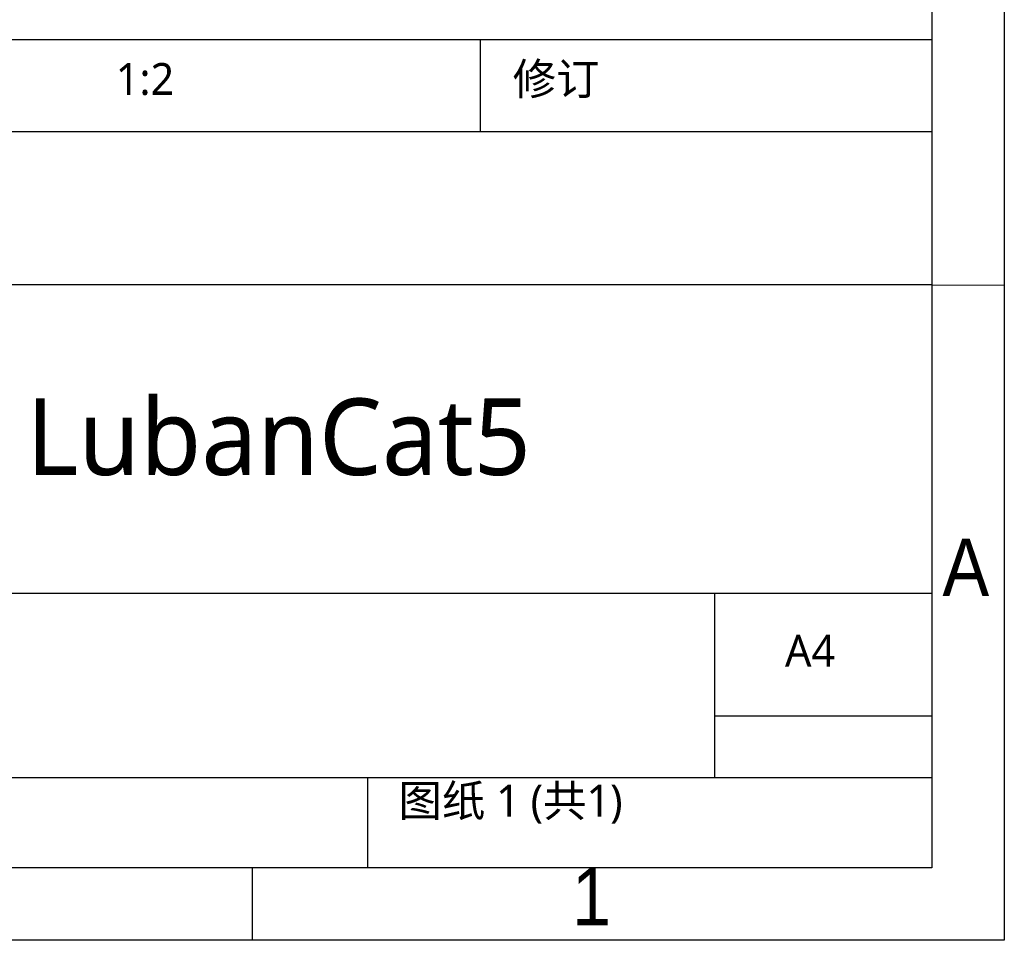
# Model space of a CAD drawing. Header units: millimetres. Extents: x 3 to 207, y 3 to 294.
# Tile 10 of 94: x 139 to 207, y 3 to 67. Entities that reach past the tile are written whole.
import ezdxf

# ---------------------------------------------------------------- set-up
doc = ezdxf.new("R2010")
doc.units = ezdxf.units.MM
doc.layers.add('注释', color=7, linetype='Continuous')
doc.layers.add('草图直线', color=1, linetype='Continuous')
doc.styles.add('SLDTEXTSTYLE0', font='Microsoft YaHei.ttf')
doc.styles.add('SLDTEXTSTYLE1', font='Microsoft YaHei.ttf', dxfattribs={"bigfont": 'bigfont'})
doc.styles.add('SLDTEXTSTYLE2', font='Gothic.ttf', dxfattribs={"width": 0.913})

msp = doc.modelspace()

# ---------------------------------------------------------------- linework, layer by layer
at = {"layer": '草图直线'}
for p, q in [((207, 294), (207, 3)), ((202, 289), (202, 8)), ((20, 65.25), (202, 65.25)), ((170.8, 58.875), (170.8, 65.25)), ((202, 58.875), (118.8, 58.875)), ((202.0001, 48.2872), (20, 48.2872)), ((202.0001, 48.2872), (207.0001, 48.2803)), ((74.6, 27), (202, 27)), ((187, 14.25), (187, 27)), ((202, 18.5), (187, 18.5)), ((20, 14.25), (202, 14.25)), ((163, 8), (163, 14.25)), ((202, 8), (8, 8)), ((155, 8), (155, 3)), ((207, 3), (3, 3))]:
    msp.add_line(p, q, dxfattribs=at)

# ---------------------------------------------------------------- texts
at = {"layer": '注释'}
for s, insert, char_height, attachment_point, style in [('1:2', (145.5763, 63.6257), 2.2, 1, 'SLDTEXTSTYLE0'), ('修订', (173.0186, 63.6257), 2.2, 1, 'SLDTEXTSTYLE1'), ('LubanCat5', (139.3852, 40.4439), 5.29167, 1, 'SLDTEXTSTYLE0'), ('A', (204.3397, 30.7636), 3.9687, 2, 'SLDTEXTSTYLE2'), ('A4', (191.8404, 24.1141), 2.2, 1, 'SLDTEXTSTYLE0'), ('图纸 1 (共1)', (165.1245, 13.7454), 2.2, 1, 'SLDTEXTSTYLE1'), ('1', (178.46, 8.0136), 3.9687, 2, 'SLDTEXTSTYLE2')]:
    msp.add_mtext(s, dxfattribs=dict(at, insert=insert, char_height=char_height, attachment_point=attachment_point, style=style))

doc.saveas('drawing.dxf')
